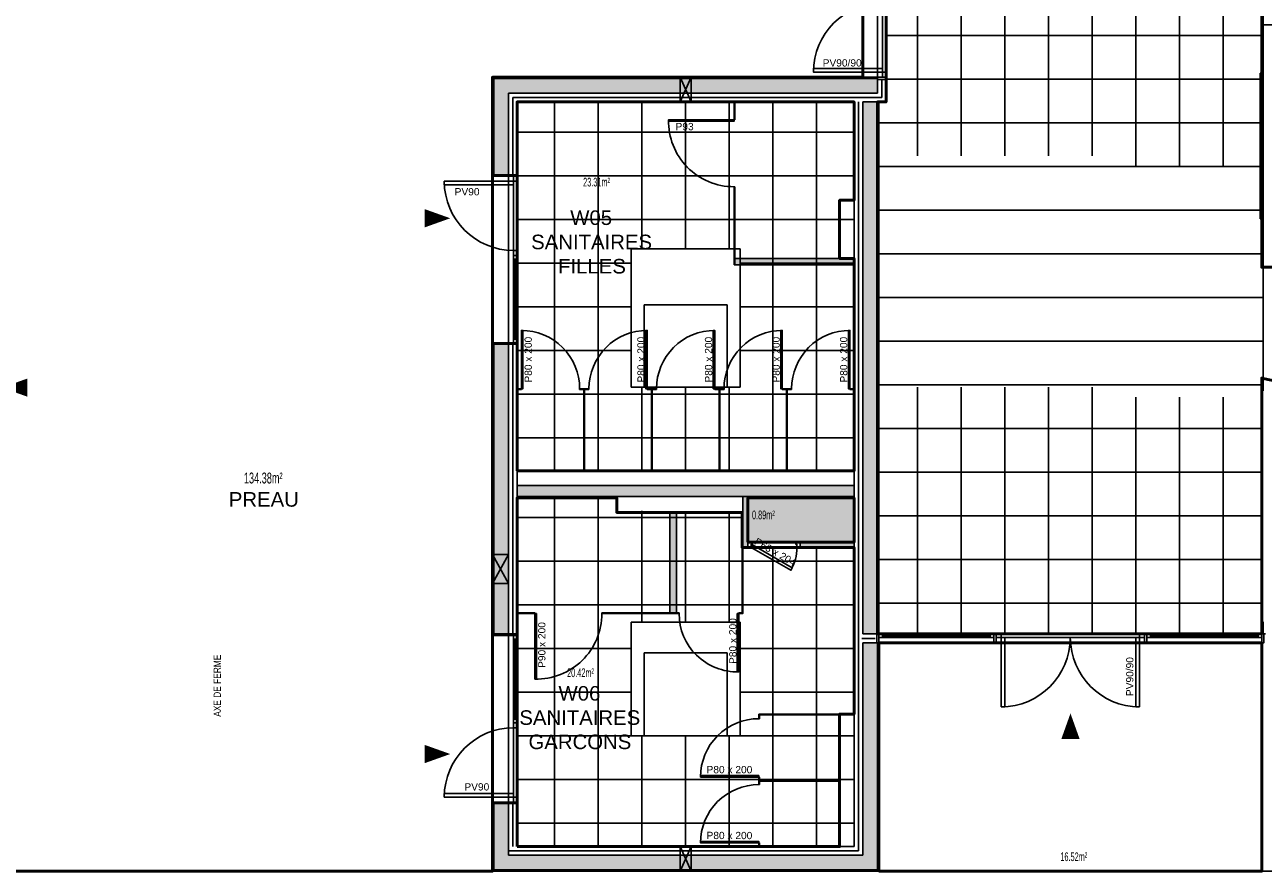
# Model space of a CAD drawing. Header units: millimetres. Extents: x -5134.9 to -5068.1, y -904.9 to -856.8.
# Tile 4 of 14: x -5108.9 to -5091.9, y -904.9 to -893.3. Entities that reach past the tile are written whole.
import ezdxf

# ---------------------------------------------------------------- set-up
doc = ezdxf.new("R2010")
doc.units = ezdxf.units.MM
doc.linetypes.add('CACHE', pattern=[9.525, 6.35, -3.175])
for name, color, linetype in [('D-CLDIST', 3, 'Continuous'), ('D-CLDOUB', 2, 'Continuous'), ('D-ISOLAT', 104, 'Continuous'), ('H-CLOISON', 20, 'Continuous'), ('H-FX PLAF 1', 91, 'Continuous'), ('H-FX PLAF 3', 191, 'Continuous'), ('H-FXPLAF', 6, 'Continuous'), ('H-PAROIS', 9, 'Continuous'), ('O-MENUISEXT', 1, 'Continuous'), ('O-MENUISINT', 6, 'Continuous'), ('P-PLAF. PLACO', 60, 'Continuous'), ('R-TEXTE2', 1, 'Continuous'), ('S-ELTVUS', 195, 'Continuous'), ('S-MACON', 4, 'Continuous'), ('T-DIVERS', 52, 'Continuous'), ('T-TEXTE SURFACE', 31, 'Continuous'), ('V-ENDUIT', 3, 'Continuous')]:
    doc.layers.add(name, color=color, linetype=linetype)
doc.layers.add('SU-SURHAB', color=21, linetype='Continuous', lineweight=50, plot=False)
doc.layers.add('SU-SURHOB', color=225, linetype='Continuous', plot=False)
doc.styles.add('AAP Fort', font='swiss.ttf')
doc.styles.add('COTATION', font='arial.ttf', dxfattribs={"width": 0.6})
doc.styles.add('TEXTE', font='ARIALN.TTF')
doc.linetypes.add('ISOLATION', pattern='A,0.00254,-2.54,[134,ltypeshp.shx,S=2.54,R=0,X=-2.54,Y=0],-5.08,[134,ltypeshp.shx,S=2.54,R=180,X=2.54,Y=0],-2.54', length=10.16254)

# ---------------------------------------------------------------- blocks, each defined once
blk = doc.blocks.new('Pext_90')
for points in [[(-7, 0), (-12, 0), (-12, 95), (-7, 95)], [(-102, -5), (-109, -5), (-109, 0), (-102, 0)], [(0, -5), (-7, -5), (-7, 0), (0, 0)]]:
    blk.add_lwpolyline(points, close=True)
blk.add_arc((-7, 0), 95, 90, 180)
blk = doc.blocks.new('Pext_140')
for points in [[(-197, 0), (-192, 0), (-192, 95), (-197, 95)], [(-7, 0), (-12, 0), (-12, 95), (-7, 95)], [(-204, -5), (-197, -5), (-197, 0), (-204, 0)], [(0, -5), (-7, -5), (-7, 0), (0, 0)]]:
    blk.add_lwpolyline(points, close=True)
for centre, start, end in [((-197, 0), 0, 90), ((-7, 0), 90, 180)]:
    blk.add_arc(centre, 95, start, end)
blk = doc.blocks.new('PORTE 90 COMPACTE')
for points in [[(0, 1), (4.5, 1), (4.5, 0), (0, 0)], [(4.5, 0), (6.5, 0), (6.5, -90), (4.5, -90)], [(96.5, 1), (101, 1), (101, 0), (96.5, 0)]]:
    blk.add_lwpolyline(points, close=True)
blk.add_arc((6.5, 0), 90, 268.7267, 0.0001)
blk = doc.blocks.new('Pint_Cloison07_63')
for points in [[(-6.5, -3.5), (-4.5, 0), (-59.1, 31.5), (-61.1, 28)], [(-66, -7), (-72, -7), (-72, 0), (-67.5, 0), (-67.5, -4), (-66, -4)]]:
    blk.add_lwpolyline(points, close=True)
blk.add_lwpolyline([(0, -7), (-6, -7), (-6, -4), (-4.5, -4), (-4.5, 0), (0, 0), (0, -7)])
blk.add_arc((-4.5, 0), 63, 150, 180)

msp = doc.modelspace()

# ---------------------------------------------------------------- hatches: boundary and pattern name
at = {"layer": 'H-CLOISON'}
h = msp.add_hatch(color=256, dxfattribs=at)
h.dxf.hatch_style = 1
h.paths.add_polyline_path([(-5097.548, -896.519), (-5099.188, -896.519), (-5099.188, -896.609), (-5097.548, -896.609)])
h = msp.add_hatch(color=256, dxfattribs=at)
h.paths.add_polyline_path([(-5098.288, -900.419), (-5098.288, -900.489), (-5097.548, -900.489), (-5097.548, -900.419)])
h.paths.add_polyline_path([(-5099.008, -899.789), (-5099.078, -899.789), (-5099.078, -900.489), (-5099.008, -900.489), (-5099.008, -900.419)])
h = msp.add_hatch(color=256, dxfattribs=at)
h.dxf.hatch_style = 1
h.paths.add_polyline_path([(-5099.988, -900.679), (-5100.078, -900.679), (-5100.078, -901.279), (-5099.988, -901.279)])
h.paths.add_polyline_path([(-5099.988, -900.079), (-5100.078, -900.079), (-5100.078, -900.679), (-5099.988, -900.679)])
h.paths.add_polyline_path([(-5099.988, -900.009), (-5100.078, -900.009), (-5100.078, -900.079), (-5099.988, -900.079)])
h.paths.add_polyline_path([(-5099.988, -901.279), (-5100.078, -901.279), (-5100.078, -901.389), (-5099.988, -901.389)])
at = {"layer": 'H-PAROIS', "true_color": 0x002f5f}
h = msp.add_hatch(color=158, dxfattribs=at)
h.dxf.hatch_style = 1
h.paths.add_polyline_path([(-5102.498, -895.369), (-5102.298, -895.369), (-5102.298, -894.249), (-5097.228, -894.249), (-5097.228, -894.049), (-5102.498, -894.049)])
h = msp.add_hatch(color=158, dxfattribs=at)
h.dxf.hatch_style = 1
h.paths.add_polyline_path([(-5097.228, -894.369), (-5097.428, -894.369), (-5097.428, -901.679), (-5097.228, -901.679)])
h = msp.add_hatch(color=158, dxfattribs=at)
h.dxf.hatch_style = 1
h.paths.add_polyline_path([(-5102.498, -901.679), (-5102.298, -901.679), (-5102.298, -897.699), (-5102.498, -897.699)])
h = msp.add_hatch(color=158, dxfattribs=at)
h.dxf.hatch_style = 1
h.paths.add_polyline_path([(-5102.178, -899.639), (-5102.178, -899.789), (-5099.078, -899.789), (-5097.548, -899.789), (-5097.548, -899.639)])
h = msp.add_hatch(color=158, dxfattribs=at)
h.dxf.hatch_style = 1
h.paths.add_polyline_path([(-5102.498, -904.919), (-5097.228, -904.919), (-5097.228, -901.799), (-5097.428, -901.799), (-5097.428, -904.719), (-5102.298, -904.719), (-5102.298, -904.009), (-5102.498, -904.009)])
at = {"layer": 'P-PLAF. PLACO'}
h = msp.add_hatch(color=253, dxfattribs=at)
h.dxf.hatch_style = 1
h.paths.add_polyline_path([(-5099.008, -899.809), (-5099.008, -900.419), (-5097.548, -900.419), (-5097.548, -899.809)])

# ---------------------------------------------------------------- linework, layer by layer
at = {"layer": 'D-CLDIST'}
for p, q in [((-5097.548, -896.519), (-5099.188, -896.519)), ((-5099.188, -896.519), (-5099.188, -896.609)), ((-5097.548, -896.609), (-5099.188, -896.609)), ((-5099.078, -899.789), (-5099.078, -900.489)), ((-5099.008, -899.789), (-5099.078, -899.789)), ((-5099.008, -899.789), (-5099.008, -900.489)), ((-5100.078, -900.009), (-5100.078, -901.389)), ((-5099.988, -900.009), (-5099.988, -901.389)), ((-5099.078, -900.489), (-5099.008, -900.489)), ((-5098.288, -900.419), (-5097.548, -900.419)), ((-5098.288, -900.489), (-5098.288, -900.419)), ((-5098.288, -900.489), (-5097.548, -900.489)), ((-5097.548, -900.419), (-5097.548, -900.489))]:
    msp.add_line(p, q, dxfattribs=at)
msp.add_lwpolyline([(-5100.078, -901.389), (-5099.988, -901.389)], dxfattribs=at)
at = {"layer": 'D-CLDOUB'}
for p, q in [((-5091.708, -893.309), (-5091.948, -893.309)), ((-5091.948, -893.309), (-5091.948, -896.639)), ((-5097.108, -894.049), (-5097.108, -894.369)), ((-5102.178, -895.389), (-5102.178, -894.369)), ((-5102.178, -894.369), (-5097.548, -894.369)), ((-5097.548, -894.369), (-5097.548, -894.369)), ((-5097.548, -894.369), (-5097.548, -895.719)), ((-5097.228, -894.369), (-5097.108, -894.369)), ((-5097.208, -894.369), (-5097.208, -901.679)), ((-5097.748, -895.719), (-5097.748, -896.519)), ((-5097.748, -895.719), (-5097.548, -895.719)), ((-5097.548, -896.519), (-5097.548, -899.639)), ((-5091.948, -896.639), (-5090.618, -896.639)), ((-5102.178, -899.639), (-5102.178, -897.679)), ((-5091.948, -898.163), (-5091.948, -901.679)), ((-5091.948, -898.163), (-5090.996, -898.371)), ((-5102.178, -899.439), (-5097.548, -899.439)), ((-5097.548, -899.639), (-5097.548, -899.639)), ((-5102.178, -901.679), (-5102.178, -899.789)), ((-5102.178, -899.809), (-5100.808, -899.809)), ((-5100.808, -900.009), (-5100.808, -899.789)), ((-5099.008, -899.809), (-5097.548, -899.809)), ((-5097.548, -899.789), (-5097.548, -902.789)), ((-5100.808, -900.009), (-5099.078, -900.009)), ((-5097.748, -902.789), (-5097.748, -904.599)), ((-5097.748, -902.789), (-5097.548, -902.789)), ((-5102.178, -903.989), (-5102.178, -904.599)), ((-5097.748, -904.599), (-5102.178, -904.599))]:
    msp.add_line(p, q, dxfattribs=at)
at = {"layer": 'D-ISOLAT', "color": 32, "linetype": 'ISOLATION', "ltscale": 0.005}
for p, q in [((-5097.168, -894.059), (-5097.168, -894.309)), ((-5102.238, -895.369), (-5102.238, -894.309)), ((-5102.238, -894.309), (-5097.168, -894.309)), ((-5097.488, -904.659), (-5097.488, -894.369)), ((-5102.238, -901.679), (-5102.238, -897.699)), ((-5102.238, -904.009), (-5102.238, -904.599)), ((-5097.488, -904.659), (-5102.298, -904.659))]:
    msp.add_line(p, q, dxfattribs=at)
at = {"layer": 'D-ISOLAT', "color": 32, "linetype": 'ISOLATION', "ltscale": 0.5}
for p, q in [((-5097.258, -901.739), (-5097.444, -901.739)), ((-5097.488, -904.659), (-5097.488, -904.659))]:
    msp.add_line(p, q, dxfattribs=at)
at = {"layer": 'H-FX PLAF 1', "linetype": 'CACHE'}
for p, q in [((-5096.678, -879.236), (-5096.678, -901.679)), ((-5096.078, -879.236), (-5096.078, -901.679)), ((-5095.478, -879.236), (-5095.478, -901.679)), ((-5094.878, -879.236), (-5094.878, -901.679)), ((-5094.278, -879.236), (-5094.278, -901.679)), ((-5093.678, -879.376), (-5093.678, -901.679)), ((-5093.678, -879.376), (-5093.678, -901.679)), ((-5093.078, -879.376), (-5093.078, -901.679)), ((-5093.078, -879.376), (-5093.078, -901.679)), ((-5092.478, -879.376), (-5092.478, -901.679)), ((-5092.478, -879.376), (-5092.478, -901.679)), ((-5097.108, -893.457), (-5091.928, -893.457)), ((-5097.108, -894.057), (-5091.928, -894.057)), ((-5097.228, -894.657), (-5091.928, -894.657)), ((-5097.228, -895.257), (-5091.928, -895.257)), ((-5097.228, -895.857), (-5091.928, -895.857)), ((-5097.228, -896.457), (-5091.928, -896.457)), ((-5097.228, -897.057), (-5091.928, -897.057)), ((-5097.228, -897.657), (-5091.928, -897.657)), ((-5097.228, -898.257), (-5091.928, -898.257)), ((-5097.228, -898.857), (-5091.928, -898.857)), ((-5097.228, -899.457), (-5091.928, -899.457)), ((-5097.228, -900.057), (-5091.928, -900.057)), ((-5097.228, -900.657), (-5091.928, -900.657)), ((-5097.228, -901.257), (-5091.928, -901.257))]:
    msp.add_line(p, q, dxfattribs=at)
msp.add_lwpolyline([(-5091.928, -901.679), (-5097.228, -901.679), (-5097.228, -894.369), (-5097.108, -894.369), (-5097.108, -879.236), (-5097.108, -879.236), (-5093.938, -879.236), (-5093.938, -880.123), (-5093.748, -880.123), (-5093.748, -879.376), (-5091.928, -879.376), (-5091.928, -880.589), (-5092.048, -880.589), (-5092.048, -891.989), (-5091.928, -891.989), (-5091.928, -901.679)], dxfattribs=at)
at = {"layer": 'H-FX PLAF 3', "linetype": 'CACHE'}
for p, q in [((-5101.663, -899.439), (-5101.663, -894.369)), ((-5101.063, -899.439), (-5101.063, -894.369)), ((-5100.463, -896.385), (-5100.463, -894.369)), ((-5099.863, -896.385), (-5099.863, -894.369)), ((-5099.263, -896.385), (-5099.263, -894.369)), ((-5098.663, -899.439), (-5098.663, -894.369)), ((-5098.063, -899.439), (-5098.063, -894.369)), ((-5097.548, -894.786), (-5102.178, -894.786)), ((-5097.548, -895.386), (-5102.178, -895.386)), ((-5097.548, -895.986), (-5102.178, -895.986)), ((-5100.613, -896.586), (-5102.178, -896.586)), ((-5097.548, -896.586), (-5099.113, -896.586)), ((-5100.613, -897.186), (-5102.178, -897.186)), ((-5097.548, -897.186), (-5099.113, -897.186)), ((-5100.613, -897.786), (-5102.178, -897.786)), ((-5097.548, -897.786), (-5099.113, -897.786)), ((-5100.463, -899.439), (-5100.463, -898.289)), ((-5099.863, -899.439), (-5099.863, -898.289)), ((-5099.263, -899.439), (-5099.263, -898.289)), ((-5097.548, -898.386), (-5102.178, -898.386)), ((-5097.548, -898.986), (-5102.178, -898.986)), ((-5101.663, -904.599), (-5101.663, -899.809)), ((-5101.063, -904.599), (-5101.063, -899.809)), ((-5100.463, -901.518), (-5100.463, -899.989)), ((-5099.863, -901.518), (-5099.863, -900.009)), ((-5099.263, -901.518), (-5099.263, -900.009)), ((-5102.178, -900.079), (-5099.078, -900.079)), ((-5098.663, -904.599), (-5098.663, -900.489)), ((-5098.063, -904.599), (-5098.063, -900.489)), ((-5102.178, -900.679), (-5097.548, -900.679)), ((-5102.178, -901.279), (-5097.548, -901.279)), ((-5102.178, -901.879), (-5100.613, -901.879)), ((-5099.113, -901.879), (-5097.548, -901.879)), ((-5102.178, -902.479), (-5100.613, -902.479)), ((-5099.113, -902.479), (-5097.548, -902.479)), ((-5102.178, -903.079), (-5097.548, -903.079)), ((-5100.463, -904.599), (-5100.463, -903.079)), ((-5099.863, -904.599), (-5099.863, -903.079)), ((-5099.263, -904.599), (-5099.263, -903.079)), ((-5102.178, -903.679), (-5097.548, -903.679)), ((-5102.178, -904.279), (-5097.548, -904.279))]:
    msp.add_line(p, q, dxfattribs=at)
for points in [[(-5097.548, -899.439), (-5102.178, -899.439), (-5102.178, -894.369), (-5097.548, -894.369)], [(-5100.613, -896.385), (-5099.113, -896.385), (-5099.113, -898.289), (-5100.613, -898.289)], [(-5102.178, -899.809), (-5100.808, -899.809), (-5100.808, -900.009), (-5099.078, -900.009), (-5099.078, -900.489), (-5097.548, -900.489), (-5097.548, -904.599), (-5102.178, -904.599)], [(-5100.613, -901.518), (-5099.113, -901.518), (-5099.113, -903.079), (-5100.613, -903.079)]]:
    msp.add_lwpolyline(points, close=True, dxfattribs=at)
at = {"layer": 'H-FXPLAF', "color": 32, "linetype": 'Continuous'}
msp.add_lwpolyline([(-5097.208, -904.939), (-5091.948, -904.939), (-5091.948, -901.799), (-5097.208, -901.799)], close=True, dxfattribs=at)
at = {"layer": 'O-MENUISEXT'}
for p, q in [((-5102.228, -897.679), (-5102.228, -896.479)), ((-5102.203, -897.629), (-5102.203, -896.529)), ((-5102.178, -897.679), (-5102.178, -896.479)), ((-5102.228, -902.899), (-5102.228, -901.699)), ((-5102.203, -901.749), (-5102.203, -902.849)), ((-5102.178, -903.308), (-5102.178, -903.989))]:
    msp.add_line(p, q, dxfattribs=at)
at = {"layer": 'O-MENUISEXT', "ltscale": 250}
for p, q in [((-5097.238, -901.679), (-5095.598, -901.679)), ((-5097.158, -901.704), (-5095.678, -901.704)), ((-5093.558, -901.679), (-5091.898, -901.679)), ((-5091.998, -901.704), (-5093.478, -901.704)), ((-5097.208, -901.729), (-5095.628, -901.729)), ((-5093.528, -901.729), (-5091.948, -901.729))]:
    msp.add_line(p, q, dxfattribs=at)
msp.add_lwpolyline([(-5097.228, -891.949), (-5097.228, -894.059), (-5097.108, -894.059), (-5097.108, -891.949)], dxfattribs=at)
for points in [[(-5097.228, -894.029), (-5097.108, -894.029), (-5097.108, -894.059), (-5097.228, -894.059)], [(-5097.238, -901.799), (-5097.238, -901.679), (-5097.208, -901.679), (-5097.208, -901.799)], [(-5097.238, -901.799), (-5091.918, -901.799), (-5091.918, -901.679), (-5097.238, -901.679)], [(-5097.158, -901.679), (-5097.208, -901.679), (-5097.208, -901.729), (-5097.158, -901.729)], [(-5095.628, -901.679), (-5095.678, -901.679), (-5095.678, -901.729), (-5095.628, -901.729)], [(-5095.628, -901.799), (-5095.628, -901.679), (-5095.598, -901.679), (-5095.598, -901.799)], [(-5093.558, -901.799), (-5093.558, -901.679), (-5093.528, -901.679), (-5093.528, -901.799)], [(-5093.528, -901.679), (-5093.478, -901.679), (-5093.478, -901.729), (-5093.528, -901.729)], [(-5091.998, -901.679), (-5091.948, -901.679), (-5091.948, -901.729), (-5091.998, -901.729)], [(-5091.948, -901.799), (-5091.948, -901.679), (-5091.918, -901.679), (-5091.918, -901.799)]]:
    msp.add_lwpolyline(points, close=True, dxfattribs=at)
at = {"layer": 'O-MENUISEXT'}
for points in [[(-5102.298, -895.369), (-5102.178, -895.369), (-5102.178, -895.389), (-5102.298, -895.389)], [(-5102.298, -897.699), (-5102.178, -897.699), (-5102.178, -895.369), (-5102.298, -895.369)], [(-5102.178, -896.529), (-5102.228, -896.529), (-5102.228, -896.479), (-5102.178, -896.479)], [(-5102.298, -897.679), (-5102.178, -897.679), (-5102.178, -897.699), (-5102.298, -897.699)], [(-5102.178, -897.679), (-5102.228, -897.679), (-5102.228, -897.629), (-5102.178, -897.629)], [(-5102.298, -901.699), (-5102.178, -901.699), (-5102.178, -901.679), (-5102.298, -901.679)], [(-5102.298, -901.679), (-5102.178, -901.679), (-5102.178, -904.009), (-5102.298, -904.009)], [(-5102.178, -901.749), (-5102.228, -901.749), (-5102.228, -901.699), (-5102.178, -901.699)], [(-5102.178, -902.899), (-5102.228, -902.899), (-5102.228, -902.849), (-5102.178, -902.849)], [(-5102.298, -904.009), (-5102.178, -904.009), (-5102.178, -903.989), (-5102.298, -903.989)]]:
    msp.add_lwpolyline(points, close=True, dxfattribs=at)
at = {"layer": 'O-MENUISEXT', "linetype": 'CACHE'}
for points in [[(-5099.293, -897.156), (-5099.293, -898.289), (-5100.433, -898.289), (-5100.433, -897.156)], [(-5099.293, -901.939), (-5099.293, -903.079), (-5100.433, -903.079), (-5100.433, -901.939)]]:
    msp.add_lwpolyline(points, close=True, dxfattribs=at)
at = {"layer": 'O-MENUISINT'}
for p, q in [((-5099.198, -894.369), (-5099.198, -894.569)), ((-5099.188, -894.369), (-5099.188, -894.569)), ((-5099.198, -895.579), (-5099.198, -896.609)), ((-5099.188, -895.579), (-5099.188, -896.609)), ((-5099.188, -896.609), (-5099.198, -896.609)), ((-5099.088, -900.009), (-5099.088, -901.389)), ((-5099.078, -900.009), (-5099.078, -901.399)), ((-5102.178, -901.389), (-5101.978, -901.389)), ((-5102.178, -901.399), (-5101.978, -901.399)), ((-5100.968, -901.389), (-5099.988, -901.389)), ((-5100.968, -901.399), (-5099.988, -901.399)), ((-5099.078, -901.399), (-5099.078, -901.399)), ((-5097.548, -902.779), (-5098.858, -902.779)), ((-5098.858, -902.779), (-5098.858, -902.789)), ((-5097.548, -902.789), (-5098.858, -902.789)), ((-5097.748, -903.689), (-5098.848, -903.689)), ((-5098.848, -903.689), (-5098.848, -903.699)), ((-5097.748, -903.699), (-5098.848, -903.699))]:
    msp.add_line(p, q, dxfattribs=at)
for points in [[(-5102.119, -898.309), (-5102.099, -898.309), (-5102.099, -897.509), (-5102.119, -897.509)], [(-5100.391, -898.309), (-5100.411, -898.309), (-5100.411, -897.509), (-5100.391, -897.509)], [(-5099.463, -898.309), (-5099.483, -898.309), (-5099.483, -897.509), (-5099.463, -897.509)], [(-5098.535, -898.309), (-5098.555, -898.309), (-5098.555, -897.509), (-5098.535, -897.509)], [(-5097.607, -898.309), (-5097.627, -898.309), (-5097.627, -897.509), (-5097.607, -897.509)], [(-5102.178, -898.319), (-5102.119, -898.319), (-5102.119, -898.309), (-5102.178, -898.309)], [(-5101.319, -898.319), (-5101.26, -898.319), (-5101.26, -898.309), (-5101.319, -898.309)], [(-5101.191, -898.319), (-5101.25, -898.319), (-5101.25, -898.309), (-5101.191, -898.309)], [(-5100.332, -898.319), (-5100.391, -898.319), (-5100.391, -898.309), (-5100.332, -898.309)], [(-5100.263, -898.319), (-5100.322, -898.319), (-5100.322, -898.309), (-5100.263, -898.309)], [(-5099.404, -898.319), (-5099.463, -898.319), (-5099.463, -898.309), (-5099.404, -898.309)], [(-5099.335, -898.319), (-5099.394, -898.319), (-5099.394, -898.309), (-5099.335, -898.309)], [(-5098.476, -898.319), (-5098.535, -898.319), (-5098.535, -898.309), (-5098.476, -898.309)], [(-5098.407, -898.319), (-5098.466, -898.319), (-5098.466, -898.309), (-5098.407, -898.309)], [(-5097.548, -898.319), (-5097.607, -898.319), (-5097.607, -898.309), (-5097.548, -898.309)], [(-5099.953, -901.389), (-5099.988, -901.389), (-5099.988, -901.399), (-5099.953, -901.399)], [(-5099.133, -901.399), (-5099.153, -901.399), (-5099.153, -902.199), (-5099.133, -902.199)], [(-5099.078, -901.389), (-5099.133, -901.389), (-5099.133, -901.399), (-5099.078, -901.399)], [(-5098.848, -902.844), (-5098.848, -902.789), (-5098.858, -902.789), (-5098.858, -902.844)], [(-5098.858, -903.644), (-5098.858, -903.624), (-5099.658, -903.624), (-5099.658, -903.644)], [(-5098.848, -903.694), (-5098.848, -903.644), (-5098.858, -903.644), (-5098.858, -903.694)], [(-5098.848, -903.749), (-5098.848, -903.694), (-5098.858, -903.694), (-5098.858, -903.749)], [(-5098.858, -904.549), (-5098.858, -904.529), (-5099.658, -904.529), (-5099.658, -904.549)], [(-5098.848, -904.599), (-5098.848, -904.549), (-5098.858, -904.549), (-5098.858, -904.599)]]:
    msp.add_lwpolyline(points, close=True, dxfattribs=at)
for points in [[(-5101.26, -899.439), (-5101.26, -898.309), (-5101.25, -898.309), (-5101.25, -899.439)], [(-5100.332, -899.439), (-5100.332, -898.309), (-5100.322, -898.309), (-5100.322, -899.439)], [(-5099.404, -899.439), (-5099.404, -898.309), (-5099.394, -898.309), (-5099.394, -899.439)], [(-5098.476, -899.439), (-5098.476, -898.309), (-5098.466, -898.309), (-5098.466, -899.439)]]:
    msp.add_lwpolyline(points, dxfattribs=at)
for centre, start, end in [((-5102.119, -898.308), 359.9873, 90.0306), ((-5100.391, -898.308), 89.9694, 180.0127), ((-5099.463, -898.308), 89.9694, 180.0127), ((-5098.535, -898.308), 89.9694, 180.0127), ((-5097.607, -898.308), 89.9694, 180.0127), ((-5099.153, -901.399), 180, 271.4325), ((-5098.858, -903.643), 89.9873, 180.0306), ((-5098.858, -904.548), 89.9873, 180.0306)]:
    msp.add_arc(centre, 0.8, start, end, dxfattribs=at)
at = {"layer": 'P-PLAF. PLACO', "color": 253}
msp.add_lwpolyline([(-5099.008, -899.809), (-5097.548, -899.809), (-5097.548, -900.419), (-5099.008, -900.419)], close=True, dxfattribs=at)
at = {"layer": 'R-TEXTE2'}
for points in [[(-5103.096, -895.967, 0, 0.25, 0), (-5103.446, -895.967, 0, 0, 0)], [(-5109.255, -898.294, 0, 0.25, 0), (-5108.905, -898.294, 0, 0, 0)], [(-5094.576, -902.77, 0, 0.25, 0), (-5094.576, -903.12, 0, 0, 0)], [(-5103.096, -903.328, 0, 0.25, 0), (-5103.446, -903.328, 0, 0, 0)]]:
    msp.add_lwpolyline(points, format="xyseb", dxfattribs=at)
at = {"layer": 'S-ELTVUS'}
for p, q in [((-5097.158, -892.099), (-5097.158, -893.899)), ((-5102.228, -895.509), (-5102.228, -896.409)), ((-5095.528, -901.729), (-5093.628, -901.729)), ((-5102.228, -903.869), (-5102.228, -902.969)), ((-5102.518, -904.939), (-5109.868, -904.939))]:
    msp.add_line(p, q, dxfattribs=at)
at = {"layer": 'S-MACON'}
for p, q in [((-5102.498, -894.049), (-5102.498, -895.369)), ((-5097.228, -894.049), (-5102.498, -894.049)), ((-5097.228, -894.249), (-5097.228, -894.049)), ((-5102.298, -895.369), (-5102.298, -894.249)), ((-5102.298, -894.249), (-5097.228, -894.249)), ((-5097.428, -901.679), (-5097.428, -894.369)), ((-5097.428, -894.369), (-5097.228, -894.369)), ((-5097.228, -894.369), (-5097.228, -901.679)), ((-5102.498, -895.369), (-5102.298, -895.369)), ((-5102.498, -897.699), (-5102.498, -901.679)), ((-5102.298, -897.699), (-5102.498, -897.699)), ((-5102.298, -897.699), (-5102.298, -901.679)), ((-5102.178, -899.639), (-5097.548, -899.639)), ((-5102.178, -899.639), (-5102.178, -899.789)), ((-5097.548, -899.639), (-5097.548, -899.789)), ((-5097.428, -899.638), (-5097.428, -899.789)), ((-5102.178, -899.789), (-5097.548, -899.789)), ((-5097.428, -899.694), (-5097.428, -899.694)), ((-5097.428, -899.824), (-5097.428, -899.824)), ((-5102.298, -901.679), (-5102.498, -901.679)), ((-5097.228, -901.679), (-5097.428, -901.679)), ((-5097.428, -901.799), (-5097.428, -904.719)), ((-5097.228, -901.799), (-5097.428, -901.799)), ((-5097.228, -901.799), (-5097.228, -904.919)), ((-5102.498, -904.009), (-5102.498, -904.919)), ((-5102.298, -904.009), (-5102.498, -904.009)), ((-5102.298, -904.009), (-5102.298, -904.719)), ((-5097.428, -904.719), (-5102.298, -904.719)), ((-5097.228, -904.919), (-5102.498, -904.919))]:
    msp.add_line(p, q, dxfattribs=at)
at = {"layer": 'SU-SURHAB'}
for points in [[(-5097.228, -901.679), (-5091.948, -901.679), (-5091.948, -898.163), (-5090.996, -898.371), (-5090.618, -896.639), (-5091.948, -896.639), (-5091.948, -891.989), (-5092.048, -891.989), (-5092.048, -880.589), (-5091.948, -880.589), (-5091.948, -879.376), (-5093.748, -879.376), (-5093.748, -880.123), (-5093.938, -880.123), (-5093.938, -879.236), (-5097.108, -879.236), (-5097.108, -894.369), (-5097.228, -894.369)], [(-5102.178, -899.439), (-5097.548, -899.439), (-5097.548, -896.519), (-5097.748, -896.519), (-5097.748, -895.719), (-5097.548, -895.719), (-5097.548, -894.369), (-5102.178, -894.369)], [(-5102.178, -904.599), (-5097.748, -904.599), (-5097.748, -902.779), (-5097.548, -902.779), (-5097.548, -900.489), (-5099.088, -900.489), (-5099.088, -900.009), (-5100.808, -900.009), (-5100.808, -899.809), (-5102.178, -899.809)], [(-5099.008, -900.419), (-5097.548, -900.419), (-5097.548, -899.809), (-5099.008, -899.809)], [(-5097.208, -904.939), (-5091.948, -904.939), (-5091.948, -901.799), (-5097.208, -901.799)]]:
    msp.add_lwpolyline(points, close=True, dxfattribs=at)
msp.add_lwpolyline([(-5117.748, -894.28), (-5109.868, -895.359), (-5109.868, -904.939), (-5102.518, -904.939), (-5102.518, -894.029), (-5097.428, -894.029), (-5097.428, -894.029), (-5097.428, -891.989), (-5097.428, -891.949), (-5097.428, -891.669), (-5117.748, -891.669), (-5117.748, -894.28)], dxfattribs=at)
at = {"layer": 'SU-SURHOB'}
msp.add_lwpolyline([(-5109.989, -879.796), (-5097.428, -879.796), (-5097.428, -894.029), (-5102.518, -894.029), (-5102.518, -904.939), (-5097.208, -904.939), (-5097.208, -901.799), (-5091.948, -901.799), (-5091.948, -904.939), (-5091.708, -904.939), (-5091.708, -904.169), (-5074.298, -904.169), (-5074.298, -904.939), (-5074.058, -904.939), (-5074.058, -891.649), (-5091.728, -891.649), (-5091.728, -880.899), (-5068.152, -880.899), (-5068.152, -869.1), (-5074.294, -869.1), (-5073.938, -867.01), (-5103.488, -867.01), (-5103.488, -862.43), (-5112.403, -862.43)], dxfattribs=at)
at = {"layer": 'T-DIVERS', "linetype": 'CACHE'}
for p, q in [((-5099.938, -894.029), (-5099.788, -894.369)), ((-5099.788, -894.029), (-5099.938, -894.369)), ((-5102.518, -900.585), (-5102.298, -900.985)), ((-5102.298, -900.585), (-5102.518, -900.985)), ((-5099.938, -904.599), (-5099.788, -904.939)), ((-5099.788, -904.599), (-5099.938, -904.939))]:
    msp.add_line(p, q, dxfattribs=at)
for points in [[(-5099.938, -894.369), (-5099.788, -894.369), (-5099.788, -894.029), (-5099.938, -894.029)], [(-5102.518, -900.985), (-5102.298, -900.985), (-5102.298, -900.585), (-5102.518, -900.585)], [(-5099.938, -904.939), (-5099.788, -904.939), (-5099.788, -904.599), (-5099.938, -904.599)]]:
    msp.add_lwpolyline(points, close=True, dxfattribs=at)
at = {"layer": 'T-DIVERS'}
msp.add_lwpolyline([(-5091.968, -895.974), (-5091.948, -895.974), (-5091.948, -893.974), (-5091.968, -893.974)], close=True, dxfattribs=at)
at = {"layer": 'V-ENDUIT'}
for p, q in [((-5102.518, -894.029), (-5102.518, -895.389)), ((-5097.228, -894.029), (-5102.518, -894.029)), ((-5102.518, -895.389), (-5102.298, -895.389)), ((-5102.518, -897.679), (-5102.518, -901.699)), ((-5102.298, -897.679), (-5102.518, -897.679)), ((-5102.298, -901.699), (-5102.518, -901.699)), ((-5097.208, -901.799), (-5097.208, -904.939)), ((-5091.948, -901.799), (-5091.948, -904.939)), ((-5102.518, -903.989), (-5102.518, -904.939)), ((-5102.298, -903.989), (-5102.518, -903.989)), ((-5097.208, -904.939), (-5102.518, -904.939)), ((-5091.948, -904.939), (-5091.708, -904.939))]:
    msp.add_line(p, q, dxfattribs=at)

# ---------------------------------------------------------------- block references
at = {"layer": 'O-MENUISEXT'}
for name, p, xscale, yscale, zscale, rotation in [('Pext_140', (-5097.158, -894.029), -0.01, 0.009999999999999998, 0.009999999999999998, 89.9999999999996), ('Pext_90', (-5102.228, -895.389), 0.009999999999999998, 0.009999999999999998, 0.009999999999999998, 89.99999999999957), ('Pext_140', (-5095.598, -901.729), 0.01, 0.01, 0.01, 179.9999999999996), ('Pext_90', (-5102.228, -903.989), -0.01, 0.009999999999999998, 0.009999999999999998, 90.00000000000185)]:
    msp.add_blockref(name, p, dxfattribs=dict(at, xscale=xscale, yscale=yscale, zscale=zscale, rotation=rotation))
at = {"layer": 'O-MENUISINT'}
for name, p, xscale, yscale, zscale, rotation in [('PORTE 90 COMPACTE', (-5099.198, -894.569), 0.01, 0.01, 0.01, 270.0000000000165), ('Pint_Cloison07_63', (-5099.008, -900.489), 0.009999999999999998, 0.009999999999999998, 0.009999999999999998, 179.9999999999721)]:
    msp.add_blockref(name, p, dxfattribs=dict(at, xscale=xscale, yscale=yscale, zscale=zscale, rotation=rotation))
at = {"layer": 'O-MENUISINT', "xscale": 0.009999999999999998, "yscale": 0.009999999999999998, "zscale": 0.009999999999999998}
msp.add_blockref('PORTE 90 COMPACTE', (-5101.978, -901.399), dxfattribs=at)

# ---------------------------------------------------------------- texts
at = {"layer": 'O-MENUISEXT', "char_height": 0.1, "width": 0.9, "attachment_point": 5, "style": 'AAP Fort'}
for s, insert in [('PV90/90', (-5097.712, -893.833)), ('PV90', (-5102.865, -895.603)), ('PV90', (-5102.731, -903.78))]:
    msp.add_mtext(s, dxfattribs=dict(at, insert=insert))
at = {"layer": 'O-MENUISEXT', "insert": (-5093.761, -902.264), "char_height": 0.1, "width": 0.9, "attachment_point": 5, "rotation": 90, "style": 'AAP Fort'}
msp.add_mtext('PV90/90', dxfattribs=at)
at = {"layer": 'O-MENUISINT', "insert": (-5099.877, -894.708), "char_height": 0.1, "width": 0.42637, "attachment_point": 5, "style": 'AAP Fort'}
msp.add_mtext('P93', dxfattribs=at)
at = {"layer": 'O-MENUISINT', "char_height": 0.1, "attachment_point": 5, "style": 'AAP Fort'}
for s, insert, width, rotation in [('P80 x 200', (-5102.025, -897.91), 0.65966, 90.1108), ('P80 x 200', (-5100.475, -897.91), 0.65966, 90.1108), ('P80 x 200', (-5099.547, -897.91), 0.65966, 90.1108), ('P80 x 200', (-5098.619, -897.91), 0.65966, 90.1108), ('P80 x 200', (-5097.691, -897.91), 0.65966, 90.1108), ('P63 x 204', (-5098.631, -900.553), 0.65966, 330.1108), ('P90 x 200', (-5101.838, -901.83), 0.73506, 90.1108), ('P80 x 200', (-5099.214, -901.776), 0.73506, 90.1108), ('P80 x 200', (-5099.261, -903.543), 0.65966, 359.8892), ('P80 x 200', (-5099.261, -904.448), 0.65966, 359.8892)]:
    msp.add_mtext(s, dxfattribs=dict(at, insert=insert, width=width, rotation=rotation))
at = {"layer": 'R-TEXTE2', "char_height": 0.2, "attachment_point": 4, "style": 'AAP Fort'}
for s, insert, width in [('\\pi0.56213;{\\fArial|b0|i0|c0|p34;W05\\P\\pi0.025019;SANITAIRES \\P\\pi0.39494;FILLES}', (-5102.01, -896.294), 1.68415), ('\\pi2.7107;{\\fArial|b0|i0|c0|p34;PREAU}', (-5108.849, -899.831), 6.34), ('\\pi0.56295;{\\fArial|b0|i0|c0|p34;W06\\P\\pi0.025019;SANITAIRES \\P\\pi0.15046;GARCONS}', (-5102.172, -902.829), 1.68415)]:
    msp.add_mtext(s, dxfattribs=dict(at, insert=insert, width=width))
at = {"layer": 'R-TEXTE2', "insert": (-5106.347, -902.816), "char_height": 0.1, "attachment_point": 1, "rotation": 90, "style": 'TEXTE'}
msp.add_mtext_dynamic_manual_height_columns('AXE DE FERME', width=152.62685, gutter_width=12.5, heights=[0], dxfattribs=at)
at = {"layer": 'T-TEXTE SURFACE', "attachment_point": 1, "style": 'COTATION'}
for s, insert, char_height in [('23.31m²', (-5101.271, -895.41), 0.12), ('134.38m²', (-5105.931, -899.461), 0.15), ('0.89m²', (-5098.951, -899.983), 0.12), ('20.42m²', (-5101.491, -902.151), 0.12), ('16.52m²', (-5094.715, -904.679), 0.12)]:
    msp.add_mtext(s, dxfattribs=dict(at, insert=insert, char_height=char_height))

doc.saveas('drawing.dxf')
